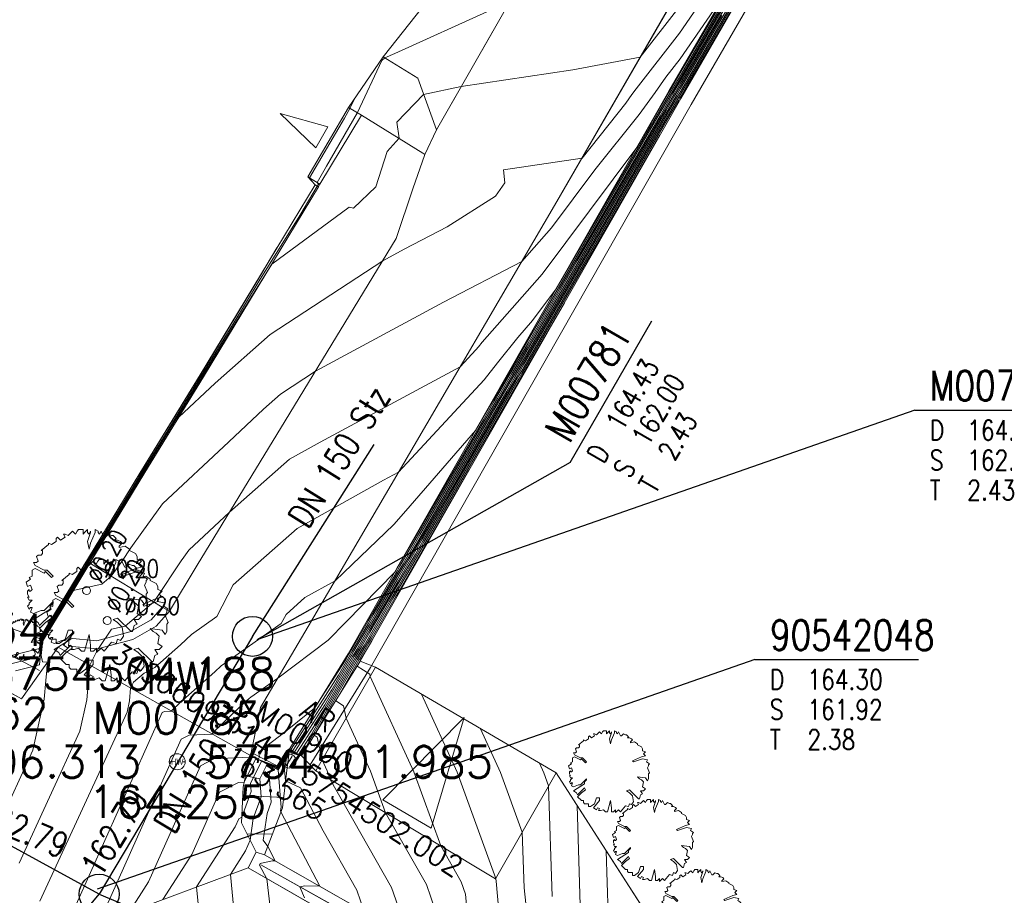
# Model space of a CAD drawing. Header units: metres. Extents: x 3490449 to 3490968, y 5754217 to 5754743.
# Tile 83 of 212: x 3490602 to 3490627, y 5754499 to 5754521. Entities that reach past the tile are written whole.
import ezdxf
from ezdxf.enums import TextEntityAlignment as Align

# ---------------------------------------------------------------- set-up
doc = ezdxf.new("R2010")
doc.units = ezdxf.units.M
doc.header["$LTSCALE"] = 0.25
doc.linetypes.add('Kartierung-07$0$AUSGEZOGEN', pattern=[0])
for name, color, linetype, lineweight, true_color in [('Kartierung-07$0$$BOESCHUNG', 7, 'Continuous', 18, 0x82563a), ('Kartierung-07$0$$BRUCH', 7, 'Continuous', 18, 0x82563a), ('Kartierung-07$0$$HOEHEN_Haupt', 7, 'Continuous', 18, 0x82563a), ('Kartierung-07$0$$HOEHEN_Mittel', 7, 'Continuous', 18, 0x82563a), ('Kartierung-07$0$$P_INF_FL', 7, 'Kartierung-07$0$AUSGEZOGEN', 18, 0x82563a), ('Kartierung-07$0$$P_INF_H', 7, 'Kartierung-07$0$AUSGEZOGEN', 18, 0x82563a), ('Kartierung-07$0$$P_INF_NR', 7, 'Kartierung-07$0$AUSGEZOGEN', 18, 0x82563a), ('Kartierung-07$0$$P_INF_X', 7, 'Kartierung-07$0$AUSGEZOGEN', 18, 0x82563a), ('Kartierung-07$0$$PKT_AR', 7, 'Continuous', 18, 0x82563a), ('Kartierung-07$0$$PKT_HW', 7, 'Continuous', 18, 0x82563a), ('Kartierung-07$0$B_Bau', 7, 'Continuous', 18, 0x82563a), ('Kartierung-07$0$B_Baum', 7, 'Continuous', 18, 0x82563a), ('Kartierung-07$0$B_Befestigt', 7, 'Continuous', 18, 0x82563a), ('Kartierung-07$0$B_Boeschung_UK', 7, 'Continuous', 18, 0x82563a), ('Kartierung-07$0$B_Gelaendeknick', 7, 'Continuous', 18, 0x82563a), ('Kartierung-07$0$B_Hecke', 7, 'Continuous', 18, 0x82563a), ('Kartierung-07$0$B_Mauer', 7, 'Kartierung-07$0$AUSGEZOGEN', 18, 0x82563a), ('Kartierung-07$0$B_Rinne', 7, 'Continuous', 18, 0x82563a), ('Kartierung-07$0$B_Schrift_Baum', 7, 'Continuous', 18, 0x82563a), ('Kartierung-07$0$B_Schrift_Baum_60Grad', 7, 'Continuous', 18, 0x82563a), ('Kartierung-07$0$B_Zufahrt_Zugang', 7, 'Continuous', 18, 0x82563a), ('Kartierung-07$0$Hilfe_DGM', 7, 'Continuous', 18, 0x82563a), ('Kartierung-07$0$SYM_AR', 7, 'Kartierung-07$0$AUSGEZOGEN', 18, 0x82563a), ('Kartierung-07$0$SYM_HW', 7, 'Kartierung-07$0$AUSGEZOGEN', 18, 0x82563a)]:
    doc.layers.add(name, color=color, linetype=linetype, lineweight=lineweight, true_color=true_color)
for name, color, linetype, true_color in [('Kartierung-07$0$B_Schachtschrift_SW_AUS', 7, 'Continuous', 0x82563a), ('Kartierung-07$0$B_Schachtschrift_SW_HA_60Grad_Aus', 7, 'Continuous', 0x82563a), ('Kartierung-07$0$B_Schachtschrift_SW_HA_AUS', 7, 'Continuous', 0x82563a), ('Kartierung-07$0$B_SW-Leitung_AUS', 7, 'Continuous', 0x82563a), ('Kartierung-07$0$B_SW-Leitung_HA_Aus', 7, 'Continuous', 0x82563a), ('Kartierung-07$0$B_SW-Leitung_HA_Schrift_Aus', 7, 'Continuous', 0x82563a)]:
    doc.layers.add(name, color=color, linetype=linetype, true_color=true_color)
doc.layers.add('Kartierung-07$0$B_SW_Schacht', color=7, linetype='Continuous')
doc.styles.add('Kartierung-07$0$2', font='TXT')
doc.styles.add('Kartierung-07$0$STANDARD', font='romans.shx', dxfattribs={"width": 0.8})

# ---------------------------------------------------------------- blocks, each defined once
blk = doc.blocks.new('Kartierung-07$0$PKT_HW')
at = {"layer": 'Kartierung-07$0$SYM_HW'}
for p, q in [((-0.15, 0), (-0.2, 0)), ((0.15, 0), (0.2, 0))]:
    blk.add_line(p, q, dxfattribs=at)
blk.add_circle((0, 0), 0.2, dxfattribs=at)
at = {"layer": 'Kartierung-07$0$$P_INF_FL', "style": 'Kartierung-07$0$STANDARD'}
blk.add_attdef('CODE', text='', height=0.8, dxfattribs=at).set_placement((0, 1.7), align=Align.CENTER)
at = {"layer": 'Kartierung-07$0$$P_INF_H', "style": 'Kartierung-07$0$STANDARD'}
blk.add_attdef('H', text='', height=0.8, dxfattribs=at).set_placement((0, -1.4), align=Align.CENTER)
at = {"layer": 'Kartierung-07$0$$P_INF_NR', "style": 'Kartierung-07$0$STANDARD'}
blk.add_attdef('NR', text='', height=0.8, dxfattribs=at).set_placement((0, 0.7), align=Align.CENTER)
at = {"layer": 'Kartierung-07$0$$P_INF_X', "style": 'Kartierung-07$0$STANDARD'}
blk.add_attdef('X', text='', height=0.8, dxfattribs=at).set_placement((-0.9, -0.4), align=Align.RIGHT)
blk.add_attdef('Y', (0.7, -0.4), '', height=0.8, dxfattribs=at)
at = {"layer": 'Kartierung-07$0$SYM_HW', "style": 'Kartierung-07$0$2', "width": 0.9}
blk.add_text('HW', height=0.15, dxfattribs=at).set_placement((0.001, -0.075), align=Align.CENTER)
blk = doc.blocks.new('Kartierung-07$0$PKT_AR')
at = {"layer": 'Kartierung-07$0$SYM_AR'}
for p, q in [((-0.138, -0.188), (-0.138, 0.188)), ((0, -0.225), (0, 0.225)), ((0.138, -0.188), (0.138, 0.188))]:
    blk.add_line(p, q, dxfattribs=at)
blk.add_circle((0, 0), 0.275, dxfattribs=at)
at = {"layer": 'Kartierung-07$0$$P_INF_FL', "style": 'Kartierung-07$0$STANDARD'}
blk.add_attdef('CODE', text='', height=0.8, dxfattribs=at).set_placement((0, 1.7), align=Align.CENTER)
at = {"layer": 'Kartierung-07$0$$P_INF_H', "style": 'Kartierung-07$0$STANDARD'}
blk.add_attdef('H', text='', height=0.8, dxfattribs=at).set_placement((0, -1.4), align=Align.CENTER)
at = {"layer": 'Kartierung-07$0$$P_INF_NR', "style": 'Kartierung-07$0$STANDARD'}
blk.add_attdef('NR', text='', height=0.8, dxfattribs=at).set_placement((0, 0.7), align=Align.CENTER)
at = {"layer": 'Kartierung-07$0$$P_INF_X', "style": 'Kartierung-07$0$STANDARD'}
blk.add_attdef('X', text='', height=0.8, dxfattribs=at).set_placement((-0.9, -0.4), align=Align.RIGHT)
blk.add_attdef('Y', (0.7, -0.4), '', height=0.8, dxfattribs=at)
blk = doc.blocks.new('Kartierung-07$0$Hecke')
at = {"layer": 'Kartierung-07$0$B_Hecke'}
blk.add_lwpolyline([(-0.447, -0.197), (-0.472, -0.185), (-0.46, -0.147), (-0.472, -0.147), (-0.485, -0.16), (-0.497, -0.135), (-0.485, -0.122), (-0.485, -0.11), (-0.46, -0.085), (-0.485, -0.085), (-0.497, -0.06), (-0.485, -0.06), (-0.497, -0.035), (-0.497, -0.01), (-0.485, 0.003), (-0.485, -0.01), (-0.472, -0.01), (-0.46, 0.003), (-0.472, 0.04), (-0.497, 0.028), (-0.51, 0.065), (-0.472, 0.09), (-0.485, 0.103), (-0.46, 0.115), (-0.46, 0.14), (-0.46, 0.165), (-0.435, 0.178), (-0.36, 0.14), (-0.347, 0.153), (-0.297, 0.103), (-0.285, 0.115), (-0.335, 0.165), (-0.36, 0.165), (-0.435, 0.203), (-0.447, 0.228), (-0.422, 0.228), (-0.41, 0.24), (-0.422, 0.278), (-0.41, 0.29), (-0.385, 0.29), (-0.372, 0.303), (-0.372, 0.328), (-0.385, 0.328), (-0.322, 0.378), (-0.322, 0.39), (-0.297, 0.378), (-0.26, 0.403), (-0.26, 0.428), (-0.247, 0.44), (-0.222, 0.415), (-0.185, 0.44), (-0.197, 0.465), (-0.185, 0.465), (-0.16, 0.453), (-0.135, 0.478), (-0.122, 0.49), (-0.097, 0.465), (-0.085, 0.49), (-0.072, 0.503), (-0.035, 0.503), (-0.035, 0.465), (-0.022, 0.478), (0.003, 0.503), (0.003, 0.478), (0.015, 0.465), (0.028, 0.49), (0.028, 0.478), (0.003, 0.403), (0.015, 0.34), (0.028, 0.39), (0.065, 0.478), (0.065, 0.503), (0.09, 0.49), (0.09, 0.478), (0.103, 0.465), (0.115, 0.49), (0.128, 0.465), (0.14, 0.44), (0.153, 0.44), (0.178, 0.465), (0.203, 0.453), (0.215, 0.453), (0.24, 0.428), (0.228, 0.415), (0.253, 0.415), (0.278, 0.403), (0.29, 0.39), (0.265, 0.365), (0.265, 0.353), (0.315, 0.365), (0.353, 0.34), (0.353, 0.328), (0.403, 0.303), (0.415, 0.278), (0.415, 0.253), (0.453, 0.24), (0.428, 0.215), (0.453, 0.19), (0.403, 0.178), (0.29, 0.128), (0.303, 0.115), (0.415, 0.153), (0.478, 0.14), (0.465, 0.115), (0.503, 0.09), (0.49, 0.078), (0.49, 0.065), (0.478, 0.04), (0.503, -0.022), (0.49, -0.035), (0.49, -0.097), (0.478, -0.122), (0.453, -0.085), (0.353, -0.072), (0.378, -0.097), (0.403, -0.11), (0.428, -0.135), (0.415, -0.197), (0.453, -0.222), (0.428, -0.247), (0.39, -0.247), (0.415, -0.285), (0.39, -0.297), (0.378, -0.347), (0.365, -0.347), (0.253, -0.235), (0.215, -0.247), (0.253, -0.272), (0.29, -0.31), (0.303, -0.385), (0.278, -0.422), (0.253, -0.41), (0.24, -0.447), (0.203, -0.435), (0.14, -0.51), (0.115, -0.485), (0.078, -0.522), (0.078, -0.485), (0.053, -0.51), (0.028, -0.51), (0.028, -0.46), (0.015, -0.372), (-0.022, -0.51), (-0.047, -0.51), (-0.072, -0.485), (-0.11, -0.497), (-0.135, -0.497), (-0.122, -0.472), (-0.147, -0.46), (-0.16, -0.485), (-0.197, -0.46), (-0.122, -0.372), (-0.122, -0.335), (-0.16, -0.335), (-0.185, -0.41), (-0.235, -0.447), (-0.26, -0.447), (-0.26, -0.41), (-0.31, -0.41), (-0.322, -0.397), (-0.322, -0.372), (-0.347, -0.372), (-0.397, -0.322), (-0.347, -0.272), (-0.297, -0.235), (-0.31, -0.21), (-0.397, -0.297), (-0.41, -0.272), (-0.447, -0.247), (-0.31, -0.16), (-0.31, -0.135), (-0.285, -0.11), (-0.285, -0.097), (-0.36, -0.172), (-0.385, -0.172), (-0.447, -0.197)], dxfattribs=at)
blk = doc.blocks.new('Kartierung-07$0$Zufahrt')
at = {"layer": 'Kartierung-07$0$B_Zufahrt_Zugang'}
for p, q in [((-0.7, -2.8), (0, 0)), ((0, 0), (0.7, -2.8)), ((-0.7, -2.8), (0.7, -2.8))]:
    blk.add_line(p, q, dxfattribs=at)
blk = doc.blocks.new('Kartierung-07$0$B_Baum')
at = {"layer": 'Kartierung-07$0$B_Baum'}
blk.add_lwpolyline([(-0.4417, -0.1918), (-0.4667, -0.1793), (-0.4542, -0.1418), (-0.4667, -0.1418), (-0.4792, -0.1543), (-0.4917, -0.1293), (-0.4792, -0.1168), (-0.4792, -0.1043), (-0.4542, -0.0793), (-0.4792, -0.0793), (-0.4917, -0.0543), (-0.4792, -0.0543), (-0.4917, -0.0293), (-0.4917, -0.0043), (-0.4792, 0.0082), (-0.4792, -0.0043), (-0.4667, -0.0043), (-0.4542, 0.0082), (-0.4667, 0.0457), (-0.4917, 0.0332), (-0.5042, 0.0707), (-0.4667, 0.0957), (-0.4792, 0.1082), (-0.4542, 0.1207), (-0.4542, 0.1457), (-0.4542, 0.1707), (-0.4292, 0.1832), (-0.3542, 0.1457), (-0.3417, 0.1582), (-0.2917, 0.1082), (-0.2792, 0.1207), (-0.3292, 0.1707), (-0.3542, 0.1707), (-0.4292, 0.2082), (-0.4417, 0.2332), (-0.4167, 0.2332), (-0.4042, 0.2457), (-0.4167, 0.2832), (-0.4042, 0.2957), (-0.3792, 0.2957), (-0.3667, 0.3082), (-0.3667, 0.3332), (-0.3792, 0.3332), (-0.3167, 0.3832), (-0.3167, 0.3957), (-0.2917, 0.3832), (-0.2542, 0.4082), (-0.2542, 0.4332), (-0.2417, 0.4457), (-0.2167, 0.4207), (-0.1792, 0.4457), (-0.1917, 0.4707), (-0.1792, 0.4707), (-0.1542, 0.4582), (-0.1292, 0.4832), (-0.1167, 0.4957), (-0.0917, 0.4707), (-0.0792, 0.4957), (-0.0667, 0.5082), (-0.0292, 0.5082), (-0.0292, 0.4707), (-0.0167, 0.4832), (0.0083, 0.5082), (0.0083, 0.4832), (0.0208, 0.4707), (0.0333, 0.4957), (0.0333, 0.4832), (0.0083, 0.4082), (0.0208, 0.3457), (0.0333, 0.3957), (0.0708, 0.4832), (0.0708, 0.5082), (0.0958, 0.4957), (0.0958, 0.4832), (0.1083, 0.4707), (0.1208, 0.4957), (0.1333, 0.4707), (0.1458, 0.4457), (0.1583, 0.4457), (0.1833, 0.4707), (0.2083, 0.4582), (0.2208, 0.4582), (0.2458, 0.4332), (0.2333, 0.4207), (0.2583, 0.4207), (0.2833, 0.4082), (0.2958, 0.3957), (0.2708, 0.3707), (0.2708, 0.3582), (0.3208, 0.3707), (0.3583, 0.3457), (0.3583, 0.3332), (0.4083, 0.3082), (0.4208, 0.2832), (0.4208, 0.2582), (0.4583, 0.2457), (0.4333, 0.2207), (0.4583, 0.1957), (0.4083, 0.1832), (0.2958, 0.1332), (0.3083, 0.1207), (0.4208, 0.1582), (0.4833, 0.1457), (0.4708, 0.1207), (0.5083, 0.0957), (0.4958, 0.0832), (0.4958, 0.0707), (0.4833, 0.0457), (0.5083, -0.0168), (0.4958, -0.0293), (0.4958, -0.0918), (0.4833, -0.1168), (0.4583, -0.0793), (0.3583, -0.0668), (0.3833, -0.0918), (0.4083, -0.1043), (0.4333, -0.1293), (0.4208, -0.1918), (0.4583, -0.2168), (0.4333, -0.2418), (0.3958, -0.2418), (0.4208, -0.2793), (0.3958, -0.2918), (0.3833, -0.3418), (0.3708, -0.3418), (0.2583, -0.2293), (0.2208, -0.2418), (0.2583, -0.2668), (0.2958, -0.3043), (0.3083, -0.3793), (0.2833, -0.4168), (0.2583, -0.4043), (0.2458, -0.4418), (0.2083, -0.4293), (0.1458, -0.5043), (0.1208, -0.4793), (0.0833, -0.5168), (0.0833, -0.4793), (0.0583, -0.5043), (0.0333, -0.5043), (0.0333, -0.4543), (0.0208, -0.3668), (-0.0167, -0.5043), (-0.0417, -0.5043), (-0.0667, -0.4793), (-0.1042, -0.4918), (-0.1292, -0.4918), (-0.1167, -0.4668), (-0.1417, -0.4543), (-0.1542, -0.4793), (-0.1917, -0.4543), (-0.1167, -0.3668), (-0.1167, -0.3293), (-0.1542, -0.3293), (-0.1792, -0.4043), (-0.2292, -0.4418), (-0.2542, -0.4418), (-0.2542, -0.4043), (-0.3042, -0.4043), (-0.3167, -0.3918), (-0.3167, -0.3668), (-0.3417, -0.3668), (-0.3917, -0.3168), (-0.3417, -0.2668), (-0.2917, -0.2293), (-0.3042, -0.2043), (-0.3917, -0.2918), (-0.4042, -0.2668), (-0.4417, -0.2418), (-0.3042, -0.1543), (-0.3042, -0.1293), (-0.2792, -0.1043), (-0.2792, -0.0918), (-0.3542, -0.1668), (-0.3792, -0.1668), (-0.4417, -0.1918)], dxfattribs=at)
blk = doc.blocks.new('Kartierung-07$0$Zugang')
at = {"layer": 'Kartierung-07$0$B_Zufahrt_Zugang'}
for p, q in [((-0.3, -1.2), (0, 0)), ((0, 0), (0.3, -1.2)), ((-0.3, -1.2), (0.3, -1.2))]:
    blk.add_line(p, q, dxfattribs=at)
blk = doc.blocks.new('Kartierung-07$0$B_Schachtbeschriftung')
blk.add_line((0, 0), (8.186, 0))
at = {"style": 'Kartierung-07$0$STANDARD', "width": 0.8}
for s, p in [('D ', (0.75, -0.5)), ('S ', (0.75, -2)), ('T ', (0.75, -3.5))]:
    blk.add_text(s, height=1, dxfattribs=at).set_placement(p, align=Align.TOP_LEFT)
at = {"ltscale": 0.02, "style": 'Kartierung-07$0$STANDARD', "width": 0.8}
for tag, p, height in [('NUMMER', (0.759, 0.479), 1.5), ('DECKEL', (2.627, -1.5), 1), ('SOHLE', (2.625, -2.996), 1), ('TIEFE', (2.628, -4.501), 1)]:
    blk.add_attdef(tag, p, '', height=height, dxfattribs=at)
at = {"ltscale": 0.02, "style": 'Kartierung-07$0$STANDARD', "width": 0.8, "flags": 1}
blk.add_attdef('FOTO', (1.057, -6.131), '', height=1, dxfattribs=at)

msp = doc.modelspace()

# ---------------------------------------------------------------- linework, layer by layer
at = {"layer": 'Kartierung-07$0$$BOESCHUNG', "ltscale": 0.02}
for p, q in [((3490608.931, 5754501.926, 163.657), (3490608.978, 5754501.896, 163.624)), ((3490608.947, 5754501.953, 163.65), (3490609.071, 5754501.927, 163.567)), ((3490608.019, 5754501.633, 164.126), (3490608.386, 5754501.557, 163.935)), ((3490607.952, 5754501.139, 164.058), (3490608.974, 5754501.093, 163.655)), ((3490607.93, 5754500.639, 164.004), (3490608.272, 5754500.624, 163.898)), ((3490608.064, 5754500.173, 163.929), (3490608.696, 5754500.181, 163.785))]:
    msp.add_line(p, q, dxfattribs=at)
at = {"layer": 'Kartierung-07$0$$BRUCH', "ltscale": 0.02}
for p, q in [((3490618.612, 5754518.762), (3490628.668, 5754536.179)), ((3490618.909, 5754518.578), (3490628.966, 5754535.995)), ((3490615.8, 5754523.045), (3490612.799, 5754517.789)), ((3490615.811, 5754516), (3490618.853, 5754521.273)), ((3490612.327, 5754519.083), (3490611.463, 5754519.616)), ((3490612.799, 5754517.789), (3490612.327, 5754519.083)), ((3490618.612, 5754518.762), (3490610.592, 5754504.686)), ((3490618.909, 5754518.578), (3490610.889, 5754504.502)), ((3490610.926, 5754518.16), (3490610.594, 5754518.349)), ((3490609.881, 5754516.434), (3490610.926, 5754518.16)), ((3490610.926, 5754518.16), (3490612.454, 5754517.21)), ((3490612.799, 5754517.789), (3490612.505, 5754517.171)), ((3490612.454, 5754517.21), (3490612.505, 5754517.171)), ((3490612.505, 5754517.171), (3490612.209, 5754516.319)), ((3490609.578, 5754516.618), (3490609.881, 5754516.434)), ((3490606.883, 5754511.667), (3490609.762, 5754516.416)), ((3490609.848, 5754516.364), (3490606.968, 5754511.615)), ((3490609.848, 5754516.364), (3490609.881, 5754516.434)), ((3490612.209, 5754516.319), (3490611.792, 5754515.072)), ((3490611.666, 5754508.91), (3490615.811, 5754516)), ((3490611.792, 5754515.072), (3490609.012, 5754510.509)), ((3490605.42, 5754509.269), (3490606.883, 5754511.667)), ((3490606.968, 5754511.615), (3490605.505, 5754509.217)), ((3490609.012, 5754510.509), (3490606.814, 5754506.907)), ((3490603.388, 5754505.921), (3490605.42, 5754509.269)), ((3490605.505, 5754509.217), (3490604.13, 5754506.952)), ((3490609.59, 5754505.365), (3490611.666, 5754508.91)), ((3490604.13, 5754506.952), (3490603.473, 5754505.869)), ((3490605.94, 5754505.854), (3490604.13, 5754506.952)), ((3490606.814, 5754506.907), (3490606.117, 5754505.753)), ((3490602.869, 5754505.066), (3490603.388, 5754505.921)), ((3490603.473, 5754505.869), (3490602.954, 5754505.014)), ((3490606.117, 5754505.753), (3490605.789, 5754505.376)), ((3490606.117, 5754505.753), (3490605.94, 5754505.854)), ((3490605.789, 5754505.376), (3490605.204, 5754505.046)), ((3490608.398, 5754503.345), (3490609.59, 5754505.365)), ((3490602.954, 5754505.014), (3490602.869, 5754505.066)), ((3490604.316, 5754504.812), (3490603.596, 5754504.876)), ((3490605.204, 5754505.046), (3490604.316, 5754504.812)), ((3490602.422, 5754503.561), (3490603.334, 5754504.855)), ((3490603.334, 5754504.855), (3490608.125, 5754502.147)), ((3490609.126, 5754502.321), (3490610.592, 5754504.686)), ((3490610.889, 5754504.502), (3490609.423, 5754502.137)), ((3490601.145, 5754504.256), (3490602.422, 5754503.561)), ((3490611.275, 5754504.35), (3490609.779, 5754501.76)), ((3490608.398, 5754503.345), (3490608.162, 5754502.218)), ((3490608.125, 5754502.147), (3490608.162, 5754502.218)), ((3490608.811, 5754501.885), (3490608.162, 5754502.218)), ((3490608.811, 5754501.885), (3490609.043, 5754502.258)), ((3490608.84, 5754501.78), (3490609.111, 5754502.216)), ((3490609.126, 5754502.321), (3490609.043, 5754502.258)), ((3490609.111, 5754502.216), (3490609.051, 5754501.779)), ((3490609.111, 5754502.216), (3490609.423, 5754502.137)), ((3490608.125, 5754502.147), (3490607.962, 5754501.354)), ((3490608.84, 5754501.78), (3490608.125, 5754502.147)), ((3490609.423, 5754502.137), (3490609.779, 5754501.76)), ((3490609.051, 5754501.779), (3490608.944, 5754500.831)), ((3490609.779, 5754501.76), (3490614.277, 5754499.057)), ((3490614.277, 5754499.057), (3490615.787, 5754501.706)), ((3490615.787, 5754501.706), (3490618.296, 5754497.812)), ((3490607.962, 5754501.354), (3490607.922, 5754500.458)), ((3490608.497, 5754499.658), (3490608.944, 5754500.831)), ((3490607.922, 5754500.458), (3490608.288, 5754499.726)), ((3490608.085, 5754499.331), (3490608.288, 5754499.726)), ((3490608.288, 5754499.726), (3490608.497, 5754499.658)), ((3490608.497, 5754499.658), (3490611.793, 5754497.783)), ((3490598.687, 5754495.844), (3490608.085, 5754499.331)), ((3490611.544, 5754497.349), (3490608.085, 5754499.331)), ((3490608.401, 5754499.404), (3490611.664, 5754497.585))]:
    msp.add_line(p, q, dxfattribs=at)
at = {"layer": 'Kartierung-07$0$$HOEHEN_Haupt', "ltscale": 0.02}
for points in [[(3490607.104, 5754495.709), (3490606.799, 5754498.854), (3490607.759, 5754500.355), (3490607.85, 5754500.558), (3490607.928, 5754500.598), (3490608.165, 5754501.246), (3490608.149, 5754501.445), (3490608.418, 5754501.997), (3490608.822, 5754501.845), (3490608.866, 5754501.923), (3490609.022, 5754502.176), (3490609.049, 5754502.224), (3490609.062, 5754502.246), (3490609.122, 5754502.291), (3490609.208, 5754502.27), (3490610.178, 5754503.783), (3490610.667, 5754504.639), (3490610.672, 5754504.647), (3490610.74, 5754504.766), (3490611.106, 5754505.395), (3490611.299, 5754505.727), (3490611.818, 5754506.62), (3490612.038, 5754506.999), (3490612.402, 5754507.624), (3490613.514, 5754509.538), (3490614.475, 5754511.195), (3490614.735, 5754511.642), (3490615.02, 5754512.133), (3490617.216, 5754515.921), (3490618.619, 5754518.336), (3490618.799, 5754518.646), (3490618.904, 5754518.825), (3490619.72, 5754520.216), (3490621.961, 5754524.034)], [(3490602.88, 5754498.5), (3490605.057, 5754503.228), (3490605.121, 5754503.512), (3490605.148, 5754503.829), (3490605.22, 5754503.974), (3490605.49, 5754504.206), (3490605.756, 5754504.343), (3490606.392, 5754504.907), (3490606.667, 5754505.173), (3490607.307, 5754505.62), (3490607.713, 5754506.408), (3490609.314, 5754507.824), (3490611.475, 5754509.025), (3490611.851, 5754509.226), (3490613.986, 5754511.539), (3490614.321, 5754511.962), (3490614.829, 5754512.601), (3490615.202, 5754513.023), (3490615.791, 5754513.811), (3490618.235, 5754518.017), (3490618.653, 5754518.737), (3490618.897, 5754519.153), (3490620.792, 5754522.382)], [(3490601.759, 5754504.544), (3490602.868, 5754504.816), (3490602.892, 5754505.052), (3490603.033, 5754505.285), (3490603.411, 5754505.907), (3490603.868, 5754506.662), (3490604.049, 5754506.948), (3490604.317, 5754507.392), (3490604.426, 5754507.57), (3490604.538, 5754507.753), (3490605.234, 5754508.903), (3490605.447, 5754509.253), (3490606.009, 5754510.161), (3490606.919, 5754511.645), (3490607.705, 5754512.919), (3490608.364, 5754514.016), (3490609.379, 5754515.649), (3490609.817, 5754516.383), (3490609.845, 5754516.428), (3490609.845, 5754516.429), (3490609.811, 5754516.477), (3490610.047, 5754516.88), (3490610.818, 5754518.222), (3490611.429, 5754519.524), (3490611.505, 5754519.59), (3490611.758, 5754519.699), (3490614.15, 5754520.786)], [(3490609.817, 5754516.383), (3490609.817, 5754516.383)], [(3490612.006, 5754497.892), (3490611.676, 5754498.845), (3490610.139, 5754501.544), (3490610.061, 5754501.757), (3490609.936, 5754502.032), (3490609.812, 5754502.602), (3490609.74, 5754502.648), (3490610.823, 5754504.543), (3490610.836, 5754504.566), (3490611.047, 5754504.93), (3490611.152, 5754505.111), (3490611.706, 5754506.066), (3490611.84, 5754506.296), (3490612.423, 5754507.303), (3490612.505, 5754507.443), (3490612.755, 5754507.874), (3490614.863, 5754511.511), (3490614.885, 5754511.549), (3490614.909, 5754511.59), (3490615.997, 5754513.467)], [(3490615.374, 5754501.948), (3490615.483, 5754501.709), (3490615.602, 5754501.382), (3490615.689, 5754498.62)]]:
    msp.add_lwpolyline(points, dxfattribs=at)
at = {"layer": 'Kartierung-07$0$$HOEHEN_Mittel', "ltscale": 0.02}
for points in [[(3490607.774, 5754497.841), (3490607.645, 5754499.168), (3490608.023, 5754499.759), (3490608.138, 5754500.026), (3490608.215, 5754500.565), (3490608.415, 5754501.113), (3490608.379, 5754501.556), (3490608.559, 5754501.924), (3490608.828, 5754501.823), (3490608.896, 5754501.943), (3490609.009, 5754502.127), (3490609.053, 5754502.204), (3490609.074, 5754502.239), (3490609.119, 5754502.274), (3490609.257, 5754502.24), (3490610.007, 5754503.41), (3490610.698, 5754504.62), (3490610.704, 5754504.631), (3490610.802, 5754504.798), (3490611.116, 5754505.338), (3490611.38, 5754505.794), (3490611.822, 5754506.555), (3490612.115, 5754507.06), (3490612.422, 5754507.588), (3490613.363, 5754509.205), (3490614.553, 5754511.258), (3490614.765, 5754511.623), (3490614.998, 5754512.024), (3490617.664, 5754516.624), (3490618.695, 5754518.4), (3490618.828, 5754518.628), (3490618.905, 5754518.76), (3490619.505, 5754519.782), (3490622.044, 5754524.108)], [(3490608.768, 5754497.199), (3490608.558, 5754499.06), (3490608.371, 5754499.397), (3490608.389, 5754499.439), (3490608.418, 5754499.448), (3490608.692, 5754499.509), (3490608.764, 5754499.506), (3490608.576, 5754499.867), (3490608.465, 5754500.024), (3490608.561, 5754500.691), (3490608.666, 5754500.979), (3490608.61, 5754501.668), (3490608.699, 5754501.852), (3490608.834, 5754501.802), (3490608.926, 5754501.964), (3490608.996, 5754502.078), (3490609.057, 5754502.184), (3490609.085, 5754502.232), (3490609.117, 5754502.256), (3490609.306, 5754502.21), (3490609.835, 5754503.036), (3490610.729, 5754504.601), (3490610.737, 5754504.615), (3490610.863, 5754504.831), (3490611.125, 5754505.281), (3490611.461, 5754505.862), (3490611.827, 5754506.49), (3490612.192, 5754507.12), (3490612.443, 5754507.552), (3490613.211, 5754508.872), (3490614.63, 5754511.321), (3490614.795, 5754511.605), (3490614.976, 5754511.916), (3490618.112, 5754517.327), (3490618.772, 5754518.464), (3490618.857, 5754518.61), (3490618.907, 5754518.695), (3490619.291, 5754519.349), (3490622.127, 5754524.182)], [(3490602.27, 5754504.263), (3490602.867, 5754504.409), (3490602.93, 5754505.029), (3490603.301, 5754505.64), (3490603.449, 5754505.884), (3490603.628, 5754506.18), (3490604.114, 5754506.951), (3490604.167, 5754507.04), (3490604.464, 5754507.527), (3490604.769, 5754508.028), (3490604.889, 5754508.225), (3490605.497, 5754509.222), (3490606.352, 5754510.605), (3490607.258, 5754511.458), (3490608.636, 5754512.675), (3490611.455, 5754514.519), (3490611.989, 5754514.807), (3490613.068, 5754515.367), (3490614.277, 5754516.136), (3490614.507, 5754516.462), (3490614.476, 5754516.793), (3490616.437, 5754517.085), (3490617.536, 5754518.462), (3490617.687, 5754518.671), (3490617.79, 5754518.817), (3490618.875, 5754520.206), (3490620.786, 5754522.99)], [(3490621.007, 5754522.815), (3490618.896, 5754519.218), (3490618.624, 5754518.755), (3490618.158, 5754517.953), (3490617.806, 5754517.347), (3490615.439, 5754514.182), (3490613.939, 5754512.482), (3490613.846, 5754512.364), (3490613.784, 5754512.287), (3490613.392, 5754511.862), (3490609.886, 5754509.982), (3490609.119, 5754509.556), (3490607.622, 5754508.232), (3490606.604, 5754507.278), (3490606.479, 5754507.105), (3490606.412, 5754507.012), (3490605.772, 5754506.045), (3490605.727, 5754505.983), (3490605.015, 5754505.381), (3490604.666, 5754505.302), (3490604.343, 5754504.819), (3490604.325, 5754504.804), (3490604.129, 5754504.406), (3490604.054, 5754503.531), (3490603.878, 5754502.75), (3490602.356, 5754499.446)], [(3490603.424, 5754497.612), (3490605.935, 5754503.215), (3490605.995, 5754503.246), (3490606.168, 5754503.253), (3490606.175, 5754503.266), (3490606.381, 5754503.463), (3490607.253, 5754504.236), (3490607.41, 5754504.388), (3490608.915, 5754505.44), (3490609.035, 5754505.673), (3490609.508, 5754506.092), (3490610.261, 5754506.51), (3490611.732, 5754507.918), (3490612.034, 5754508.266), (3490613.776, 5754510.274), (3490614.122, 5754510.869), (3490614.164, 5754510.942), (3490614.614, 5754511.716), (3490615.109, 5754512.567), (3490615.424, 5754513.11), (3490618.311, 5754518.081), (3490618.682, 5754518.719), (3490618.898, 5754519.087), (3490620.578, 5754521.949)], [(3490609.497, 5754498.579), (3490609.379, 5754498.859), (3490609.505, 5754498.887), (3490609.878, 5754498.873), (3490608.908, 5754500.735), (3490608.897, 5754500.751), (3490608.906, 5754500.817), (3490608.916, 5754500.846), (3490608.84, 5754501.78), (3490608.84, 5754501.78), (3490608.956, 5754501.985), (3490608.984, 5754502.029), (3490609.061, 5754502.163), (3490609.096, 5754502.225), (3490609.114, 5754502.239), (3490609.354, 5754502.18), (3490609.664, 5754502.663), (3490610.76, 5754504.582), (3490610.77, 5754504.598), (3490610.924, 5754504.864), (3490611.134, 5754505.225), (3490611.543, 5754505.93), (3490611.831, 5754506.426), (3490612.269, 5754507.181), (3490612.464, 5754507.516), (3490613.059, 5754508.539), (3490614.708, 5754511.385), (3490614.825, 5754511.586), (3490614.954, 5754511.807), (3490618.56, 5754518.03), (3490618.849, 5754518.528), (3490618.886, 5754518.592), (3490618.908, 5754518.629), (3490619.076, 5754518.916), (3490620.786, 5754521.828)], [(3490604.508, 5754498.297), (3490606.414, 5754502.551), (3490606.611, 5754502.653), (3490607.187, 5754502.677), (3490607.21, 5754502.72), (3490607.898, 5754503.374), (3490608.114, 5754503.566), (3490608.153, 5754503.604), (3490608.83, 5754504.078), (3490610.091, 5754505.026), (3490610.534, 5754505.479), (3490611.761, 5754506.737), (3490611.805, 5754506.814), (3490611.807, 5754506.817), (3490612.34, 5754507.733), (3490613.97, 5754510.536), (3490614.242, 5754511.006), (3490614.644, 5754511.698), (3490615.087, 5754512.459), (3490615.872, 5754513.813), (3490618.388, 5754518.145), (3490618.711, 5754518.701), (3490618.9, 5754519.022), (3490620.363, 5754521.515)], [(3490601.833, 5754500.392), (3490602.698, 5754502.272), (3490602.987, 5754503.551), (3490603.027, 5754504.016), (3490603.05, 5754504.28), (3490603.054, 5754504.333), (3490603.066, 5754504.475), (3490602.942, 5754504.486), (3490602.911, 5754504.647), (3490602.949, 5754505.017), (3490603.434, 5754505.817), (3490603.468, 5754505.872), (3490603.508, 5754505.939), (3490603.714, 5754506.267), (3490604.425, 5754506.428), (3490604.662, 5754506.629), (3490604.93, 5754506.999), (3490605.155, 5754507.339), (3490605.431, 5754507.723), (3490605.946, 5754508.439), (3490607.603, 5754509.99), (3490608.468, 5754510.803), (3490608.895, 5754511.181), (3490609.77, 5754511.753), (3490612.975, 5754513.482), (3490614.933, 5754514.498), (3490615.676, 5754515.34), (3490616.76, 5754516.79), (3490617.869, 5754518.178), (3490618.265, 5754518.728), (3490618.535, 5754519.11), (3490618.889, 5754519.563), (3490620.059, 5754521.268)], [(3490605.107, 5754498.226), (3490605.592, 5754498.983), (3490606.893, 5754501.886), (3490607.228, 5754502.06), (3490608.115, 5754502.097), (3490608.136, 5754502.141), (3490608.345, 5754502.063), (3490608.37, 5754502.111), (3490608.343, 5754502.226), (3490608.839, 5754502.602), (3490608.896, 5754502.645), (3490609.749, 5754503.325), (3490610.52, 5754504.529), (3490610.605, 5754504.678), (3490610.606, 5754504.679), (3490610.618, 5754504.7), (3490611.088, 5754505.508), (3490611.136, 5754505.591), (3490611.81, 5754506.749), (3490611.884, 5754506.877), (3490612.36, 5754507.696), (3490613.818, 5754510.203), (3490614.32, 5754511.069), (3490614.675, 5754511.679), (3490615.065, 5754512.35), (3490616.32, 5754514.516), (3490618.465, 5754518.209), (3490618.74, 5754518.682), (3490618.901, 5754518.956), (3490620.149, 5754521.082)], [(3490601.418, 5754504.258), (3490602.867, 5754504.613), (3490602.911, 5754505.04), (3490603.167, 5754505.462), (3490603.43, 5754505.895), (3490603.748, 5754506.421), (3490604.081, 5754506.95), (3490604.242, 5754507.216), (3490604.445, 5754507.548), (3490604.654, 5754507.89), (3490605.061, 5754508.564), (3490605.472, 5754509.237), (3490606.554, 5754510.987), (3490606.947, 5754511.628), (3490608.333, 5754513.875), (3490608.403, 5754513.992), (3490608.678, 5754514.435), (3490610.614, 5754515.855), (3490610.723, 5754515.834), (3490611.278, 5754516.365), (3490611.56, 5754517.251), (3490611.861, 5754517.579), (3490611.809, 5754517.985), (3490612.475, 5754518.677), (3490613.418, 5754518.873), (3490616.209, 5754519.296), (3490617.892, 5754519.608), (3490618.862, 5754520.849)], [(3490605.953, 5754498.54), (3490606.676, 5754499.669), (3490607.371, 5754501.222), (3490607.845, 5754501.467), (3490607.986, 5754501.473), (3490608.277, 5754502.069), (3490608.816, 5754501.867), (3490608.836, 5754501.902), (3490609.034, 5754502.224), (3490609.046, 5754502.244), (3490609.051, 5754502.253), (3490609.124, 5754502.309), (3490609.16, 5754502.3), (3490610.349, 5754504.156), (3490610.636, 5754504.659), (3490610.639, 5754504.663), (3490610.679, 5754504.733), (3490611.097, 5754505.452), (3490611.217, 5754505.659), (3490611.814, 5754506.684), (3490611.961, 5754506.938), (3490612.381, 5754507.66), (3490613.666, 5754509.87), (3490614.397, 5754511.132), (3490614.705, 5754511.66), (3490615.042, 5754512.242), (3490616.768, 5754515.219), (3490618.542, 5754518.272), (3490618.77, 5754518.664), (3490618.902, 5754518.891), (3490619.934, 5754520.649)], [(3490610.756, 5754518.585), (3490610.634, 5754518.326), (3490610.495, 5754518.084), (3490609.622, 5754516.592), (3490609.689, 5754516.497)], [(3490610.991, 5754498.239), (3490610.806, 5754498.774), (3490609.96, 5754500.261), (3490609.4, 5754501.338), (3490609.021, 5754501.511), (3490608.996, 5754501.779), (3490609.014, 5754501.887), (3490609.035, 5754502.016), (3490609.052, 5754502.121), (3490609.065, 5754502.143), (3490609.108, 5754502.218), (3490609.112, 5754502.221), (3490609.403, 5754502.149), (3490609.493, 5754502.29), (3490610.791, 5754504.562), (3490610.803, 5754504.582), (3490610.985, 5754504.897), (3490611.143, 5754505.168), (3490611.624, 5754505.998), (3490611.835, 5754506.361), (3490612.346, 5754507.242), (3490612.484, 5754507.479), (3490612.907, 5754508.206), (3490614.786, 5754511.448), (3490614.855, 5754511.567), (3490614.931, 5754511.699), (3490618.384, 5754517.656)], [(3490608.806, 5754514.838), (3490608.401, 5754514.161), (3490608.326, 5754514.04), (3490607.078, 5754511.963), (3490606.892, 5754511.662), (3490605.464, 5754509.335), (3490605.422, 5754509.268), (3490605.406, 5754509.242), (3490604.422, 5754507.616), (3490604.407, 5754507.592), (3490604.392, 5754507.568), (3490604.017, 5754506.947), (3490603.988, 5754506.902), (3490603.392, 5754505.918), (3490602.9, 5754505.107), (3490602.873, 5754505.063), (3490602.869, 5754505.019), (3490602.661, 5754504.968), (3490602.662, 5754504.969), (3490602.747, 5754505.11)], [(3490613.61, 5754509.278), (3490612.603, 5754507.541), (3490612.526, 5754507.407), (3490612.5, 5754507.364), (3490611.844, 5754506.231), (3490611.787, 5754506.134), (3490611.161, 5754505.054), (3490611.108, 5754504.963), (3490610.869, 5754504.55), (3490610.854, 5754504.524), (3490610.277, 5754503.514), (3490610.471, 5754503.389), (3490610.539, 5754503.076), (3490611.145, 5754501.748), (3490611.523, 5754500.712), (3490612.546, 5754498.916), (3490612.765, 5754498.282)], [(3490611.223, 5754505.089), (3490611.17, 5754504.998), (3490611.169, 5754504.996), (3490610.901, 5754504.534), (3490610.885, 5754504.505), (3490610.814, 5754504.381), (3490611.13, 5754504.177), (3490611.142, 5754504.12), (3490612.23, 5754501.738), (3490612.907, 5754499.88), (3490613.416, 5754498.987), (3490613.525, 5754498.671), (3490613.692, 5754496.801)], [(3490614.525, 5754496.37), (3490614.29, 5754498.996), (3490614.284, 5754499.055), (3490614.284, 5754499.069), (3490613.314, 5754501.728), (3490612.425, 5754503.676)], [(3490615.256, 5754496.341), (3490614.987, 5754498.837), (3490614.943, 5754500.225), (3490614.399, 5754501.718), (3490613.9, 5754502.812)], [(3490616.314, 5754500.889), (3490616.392, 5754498.402)], [(3490617.045, 5754499.753), (3490617.095, 5754498.184)]]:
    msp.add_lwpolyline(points, dxfattribs=at)
at = {"layer": 'Kartierung-07$0$B_Bau', "ltscale": 0.02, "elevation": 165.123}
msp.add_lwpolyline([(3490609.578, 5754516.618), (3490609.881, 5754516.434), (3490610.926, 5754518.16), (3490610.594, 5754518.349)], dxfattribs=at)
at = {"layer": 'Kartierung-07$0$B_Baum'}
for centre in [(3490604.046, 5754506.268, 164.668), (3490604.563, 5754505.519, 164.589)]:
    msp.add_circle(centre, 0.1, dxfattribs=at)
at = {"layer": 'Kartierung-07$0$B_Befestigt', "ltscale": 0.02}
for points in [[(3490614.698, 5754523.709), (3490615.8, 5754523.045), (3490612.799, 5754517.789), (3490612.327, 5754519.083), (3490611.463, 5754519.616)], [(3490611.666, 5754508.91), (3490615.811, 5754516), (3490618.853, 5754521.273)], [(3490612.454, 5754517.21), (3490612.505, 5754517.171), (3490612.209, 5754516.319), (3490611.792, 5754515.072), (3490609.012, 5754510.509)], [(3490606.814, 5754506.907), (3490606.117, 5754505.753), (3490605.789, 5754505.376), (3490605.204, 5754505.046), (3490604.316, 5754504.812), (3490603.596, 5754504.876)], [(3490605.94, 5754505.854), (3490605.661, 5754505.533), (3490605.128, 5754505.233), (3490604.299, 5754505.014), (3490603.614, 5754505.075)], [(3490606.117, 5754505.753), (3490605.94, 5754505.854)], [(3490608.398, 5754503.345), (3490609.59, 5754505.365)], [(3490599.675, 5754502.538), (3490601.145, 5754504.256), (3490602.422, 5754503.561), (3490603.334, 5754504.855), (3490608.125, 5754502.147), (3490607.962, 5754501.354), (3490607.922, 5754500.458), (3490608.288, 5754499.726), (3490608.497, 5754499.658), (3490611.793, 5754497.783), (3490614.908, 5754496.172), (3490618.961, 5754494.194)], [(3490611.275, 5754504.35), (3490609.779, 5754501.76), (3490614.277, 5754499.057), (3490615.787, 5754501.706)], [(3490614.688, 5754495.728), (3490611.544, 5754497.349), (3490608.085, 5754499.331)]]:
    msp.add_lwpolyline(points, dxfattribs=at)
for points, elevation in [([(3490609.848, 5754516.364), (3490609.881, 5754516.434)], 164.952), ([(3490609.012, 5754510.509), (3490606.814, 5754506.907)], 164.655), ([(3490609.59, 5754505.365), (3490611.666, 5754508.91)], 164.358), ([(3490605.94, 5754505.854), (3490604.13, 5754506.952)], 164.58), ([(3490603.596, 5754504.876), (3490603.614, 5754505.075)], 164.692), ([(3490608.398, 5754503.345), (3490608.162, 5754502.218)], 164.267), ([(3490609.423, 5754502.137), (3490609.779, 5754501.76)], 163.559), ([(3490615.787, 5754501.706), (3490618.296, 5754497.812)], 162.972), ([(3490608.085, 5754499.331), (3490608.288, 5754499.726)], 163.848)]:
    msp.add_lwpolyline(points, dxfattribs=dict(at, elevation=elevation))
at = {"layer": 'Kartierung-07$0$B_Boeschung_UK', "ltscale": 0.02}
for points, elevation in [([(3490609.111, 5754502.216), (3490609.051, 5754501.779)], 163.572), ([(3490609.051, 5754501.779), (3490608.944, 5754500.831)], 163.565), ([(3490608.497, 5754499.658), (3490608.944, 5754500.831)], 163.824)]:
    msp.add_lwpolyline(points, dxfattribs=dict(at, elevation=elevation))
at = {"layer": 'Kartierung-07$0$B_Gelaendeknick', "ltscale": 0.02, "elevation": 163.795}
msp.add_lwpolyline([(3490608.401, 5754499.404), (3490611.664, 5754497.585), (3490614.796, 5754495.92), (3490618.778, 5754493.888)], dxfattribs=at)
at = {"layer": 'Kartierung-07$0$B_Hecke', "ltscale": 0.02, "elevation": 165.798}
msp.add_lwpolyline([(3490595.592, 5754508.422), (3490598.314, 5754506.696), (3490602.866, 5754504.267)], dxfattribs=at)
at = {"layer": 'Kartierung-07$0$B_Mauer', "ltscale": 0.02}
for p, q in [((3490618.612, 5754518.762, 164.64), (3490628.668, 5754536.179, 166.249)), ((3490618.909, 5754518.578, 163.622), (3490628.966, 5754535.995, 165.231))]:
    msp.add_line(p, q, dxfattribs=at)
for points in [[(3490618.612, 5754518.762), (3490610.592, 5754504.686)], [(3490618.909, 5754518.578), (3490610.889, 5754504.502)], [(3490602.869, 5754505.066), (3490603.388, 5754505.921), (3490605.42, 5754509.269), (3490606.883, 5754511.667), (3490609.762, 5754516.416)], [(3490609.848, 5754516.364), (3490606.968, 5754511.615), (3490605.505, 5754509.217), (3490604.13, 5754506.952)], [(3490604.13, 5754506.952), (3490603.473, 5754505.869), (3490602.954, 5754505.014)], [(3490609.126, 5754502.321), (3490610.592, 5754504.686)], [(3490608.811, 5754501.885), (3490608.162, 5754502.218)], [(3490608.811, 5754501.885), (3490609.043, 5754502.258)], [(3490609.126, 5754502.321), (3490609.043, 5754502.258)]]:
    msp.add_lwpolyline(points, dxfattribs=at)
for points, elevation in [([(3490609.848, 5754516.364), (3490609.762, 5754516.416)], 164.952), ([(3490602.954, 5754505.014), (3490602.869, 5754505.066)], 164.671), ([(3490610.889, 5754504.502), (3490609.423, 5754502.137)], 163.7), ([(3490608.125, 5754502.147), (3490608.162, 5754502.218)], 164.208), ([(3490608.84, 5754501.78), (3490609.111, 5754502.216)], 163.7), ([(3490609.111, 5754502.216), (3490609.423, 5754502.137)], 163.7), ([(3490608.84, 5754501.78), (3490608.125, 5754502.147)], 163.7)]:
    msp.add_lwpolyline(points, dxfattribs=dict(at, elevation=elevation))
at = {"layer": 'Kartierung-07$0$B_Rinne', "ltscale": 0.02}
msp.add_line((3490619.17, 5754518.429, 163.622), (3490629.225, 5754535.845, 165.231), dxfattribs=at)
msp.add_lwpolyline([(3490619.17, 5754518.429), (3490611.144, 5754504.344)], dxfattribs=at)
at = {"layer": 'Kartierung-07$0$B_Rinne', "ltscale": 0.02, "elevation": 163.7}
msp.add_lwpolyline([(3490611.144, 5754504.344), (3490609.636, 5754501.911)], dxfattribs=at)
at = {"layer": 'Kartierung-07$0$B_Schachtschrift_SW_AUS', "ltscale": 0.02, "elevation": 164.299}
msp.add_lwpolyline([(3490620.76, 5754504.541), (3490604.308, 5754498.8)], dxfattribs=at)
at = {"layer": 'Kartierung-07$0$B_Schachtschrift_SW_HA_60Grad_Aus', "ltscale": 0.02, "elevation": 164.434}
msp.add_lwpolyline([(3490616.138, 5754509.471), (3490608.306, 5754505.037)], dxfattribs=at)
at = {"layer": 'Kartierung-07$0$B_Schachtschrift_SW_HA_AUS', "ltscale": 0.02, "elevation": 164.434}
msp.add_lwpolyline([(3490624.758, 5754510.778), (3490608.306, 5754505.037)], dxfattribs=at)
at = {"layer": 'Kartierung-07$0$B_SW-Leitung_AUS', "ltscale": 0.02}
for p, q in [((3490604.359, 5754498.674), (3490600.06, 5754501.033)), ((3490589.047, 5754480.462, -164.299), (3490604.359, 5754498.674))]:
    msp.add_line(p, q, dxfattribs=at)
at = {"layer": 'Kartierung-07$0$B_SW-Leitung_AUS', "ltscale": 0.02, "elevation": 164.299}
msp.add_lwpolyline([(3490604.359, 5754498.674), (3490645.579, 5754481.397)], dxfattribs=at)
at = {"layer": 'Kartierung-07$0$B_SW-Leitung_HA_Aus', "ltscale": 0.02}
for points in [[(3490608.194, 5754505.122), (3490611.241, 5754509.919)], [(3490608.194, 5754505.122), (3490604.359, 5754498.674)]]:
    msp.add_lwpolyline(points, dxfattribs=at)
at = {"layer": 'Kartierung-07$0$B_SW_Schacht', "ltscale": 0.02}
for centre in [(3490608.194, 5754505.122), (3490604.359, 5754498.674)]:
    msp.add_circle(centre, 0.5, dxfattribs=at)
at = {"layer": 'Kartierung-07$0$Hilfe_DGM', "ltscale": 0.02}
for points in [[(3490628.966, 5754535.995), (3490618.909, 5754518.578), (3490610.889, 5754504.502), (3490611.275, 5754504.35), (3490615.787, 5754501.706), (3490618.296, 5754497.812), (3490619.449, 5754496.757), (3490624.126, 5754495.004), (3490626.727, 5754493.89), (3490630.476, 5754492.422)], [(3490581.49, 5754523.497), (3490579.853, 5754518.719), (3490580.421, 5754517.806), (3490585.542, 5754514.249), (3490588.169, 5754512.658), (3490589.547, 5754511.907), (3490591.222, 5754511.363), (3490595.286, 5754508.502), (3490595.592, 5754508.422), (3490598.314, 5754506.696), (3490602.869, 5754505.066), (3490603.388, 5754505.921), (3490605.42, 5754509.269), (3490606.883, 5754511.667), (3490609.762, 5754516.416), (3490609.578, 5754516.618), (3490610.594, 5754518.349), (3490611.463, 5754519.616), (3490614.698, 5754523.709)]]:
    msp.add_lwpolyline(points, dxfattribs=at)

# ---------------------------------------------------------------- block references
at = {"layer": 'Kartierung-07$0$$PKT_AR', "xscale": 0.64, "yscale": 0.64, "zscale": 0.64, "rotation": 327.5851615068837}
msp.add_blockref('Kartierung-07$0$PKT_AR', (3490609.114, 5754502.002, 163.565), dxfattribs=at).add_auto_attribs({'Y': '5754502.002', 'X': '3490609.114', 'H': '163.565', 'CODE': 'AR', 'NR': 'M00900'})
at = {"layer": 'Kartierung-07$0$$PKT_HW'}
for p, values in [((3490600.871, 5754504.188, 164.962), {'Y': '5754504.188', 'X': '3490600.871', 'H': '164.962', 'CODE': 'HW', 'NR': 'M00934'}), ((3490606.313, 5754501.985, 164.255), {'Y': '5754501.985', 'X': '3490606.313', 'H': '164.255', 'CODE': 'HW', 'NR': 'M00785'})]:
    msp.add_blockref('Kartierung-07$0$PKT_HW', p, dxfattribs=at).add_auto_attribs(values)
at = {"layer": 'Kartierung-07$0$B_Baum', "xscale": 3, "yscale": 3, "zscale": 3}
for p in [(3490604.046, 5754506.268, 320.816), (3490604.563, 5754505.519, 320.737)]:
    msp.add_blockref('Kartierung-07$0$B_Baum', p, dxfattribs=at)
at = {"layer": 'Kartierung-07$0$B_Hecke', "ltscale": 0.02}
msp.add_blockref('Kartierung-07$0$Hecke', (3490602.46, 5754505.05), dxfattribs=at)
at = {"layer": 'Kartierung-07$0$B_Hecke', "ltscale": 0.02, "xscale": 2, "yscale": 2, "zscale": 2}
for p in [(3490617.118, 5754501.757), (3490618.217, 5754500.038), (3490619.403, 5754498.282)]:
    msp.add_blockref('Kartierung-07$0$Hecke', p, dxfattribs=at)
at = {"layer": 'Kartierung-07$0$B_Schachtschrift_SW_AUS', "ltscale": 0.02, "xscale": 0.5, "yscale": 0.5, "zscale": 0.5}
msp.add_blockref('Kartierung-07$0$B_Schachtbeschriftung', (3490620.76, 5754504.541, 164.299), dxfattribs=at).add_auto_attribs({'NUMMER': '90542048', 'DECKEL': '164.30', 'SOHLE': '161.92', 'TIEFE': '2.38'})
at = {"layer": 'Kartierung-07$0$B_Schachtschrift_SW_HA_60Grad_Aus', "ltscale": 0.02, "xscale": 0.4999999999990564, "yscale": 0.4999999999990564, "zscale": 0.4999999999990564, "rotation": 59.99999999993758}
msp.add_blockref('Kartierung-07$0$B_Schachtbeschriftung', (3490616.138, 5754509.471, 164.434), dxfattribs=at).add_auto_attribs({'NUMMER': 'M00781', 'DECKEL': '164.43', 'SOHLE': '162.00', 'TIEFE': '2.43'})
at = {"layer": 'Kartierung-07$0$B_Schachtschrift_SW_HA_AUS', "ltscale": 0.02, "xscale": 0.5, "yscale": 0.5, "zscale": 0.5}
msp.add_blockref('Kartierung-07$0$B_Schachtbeschriftung', (3490624.758, 5754510.778, 164.434), dxfattribs=at).add_auto_attribs({'NUMMER': 'M00781', 'DECKEL': '164.43', 'SOHLE': '162.00', 'TIEFE': '2.43'})
at = {"layer": 'Kartierung-07$0$B_Zufahrt_Zugang', "ltscale": 0.02}
for name, p, rotation in [('Kartierung-07$0$Zugang', (3490608.891, 5754518.201), 60.18650111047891), ('Kartierung-07$0$Zufahrt', (3490613.486, 5754503.092), 329.4428084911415)]:
    msp.add_blockref(name, p, dxfattribs=dict(at, rotation=rotation))

# ---------------------------------------------------------------- texts
at = {"layer": 'Kartierung-07$0$B_Schrift_Baum', "char_height": 0.45, "attachment_point": 1, "style": 'Kartierung-07$0$STANDARD'}
for insert, width in [((3490604.472, 5754507.042, 225.802), 2.15928), ((3490604.994, 5754506.111, 225.723), 2.15421)]:
    msp.add_mtext('%%c0.20', dxfattribs=dict(at, insert=insert, width=width))
at = {"layer": 'Kartierung-07$0$B_Schrift_Baum_60Grad', "char_height": 0.45, "attachment_point": 1, "rotation": 60, "style": 'Kartierung-07$0$STANDARD'}
for insert, width in [((3490604.007, 5754506.643, 225.802), 2.15928), ((3490604.466, 5754505.902, 225.723), 2.15421)]:
    msp.add_mtext('%%c0.20', dxfattribs=dict(at, insert=insert, width=width))
at = {"layer": 'Kartierung-07$0$B_SW-Leitung_HA_Schrift_Aus', "ltscale": 0.02, "style": 'Kartierung-07$0$STANDARD', "width": 0.8}
for s, rotation, p in [('DN 150 Stz', 57.984, (3490609.582, 5754507.784)), ('DN 150 Stz', 58.7686, (3490606.23, 5754500.144)), ('162.79', 336.8145, (3490601.245, 5754500.481)), ('162.79', 58.7686, (3490604.401, 5754499.055))]:
    msp.add_text(s, height=0.625, rotation=rotation, dxfattribs=at).set_placement(p)

doc.saveas('drawing.dxf')
